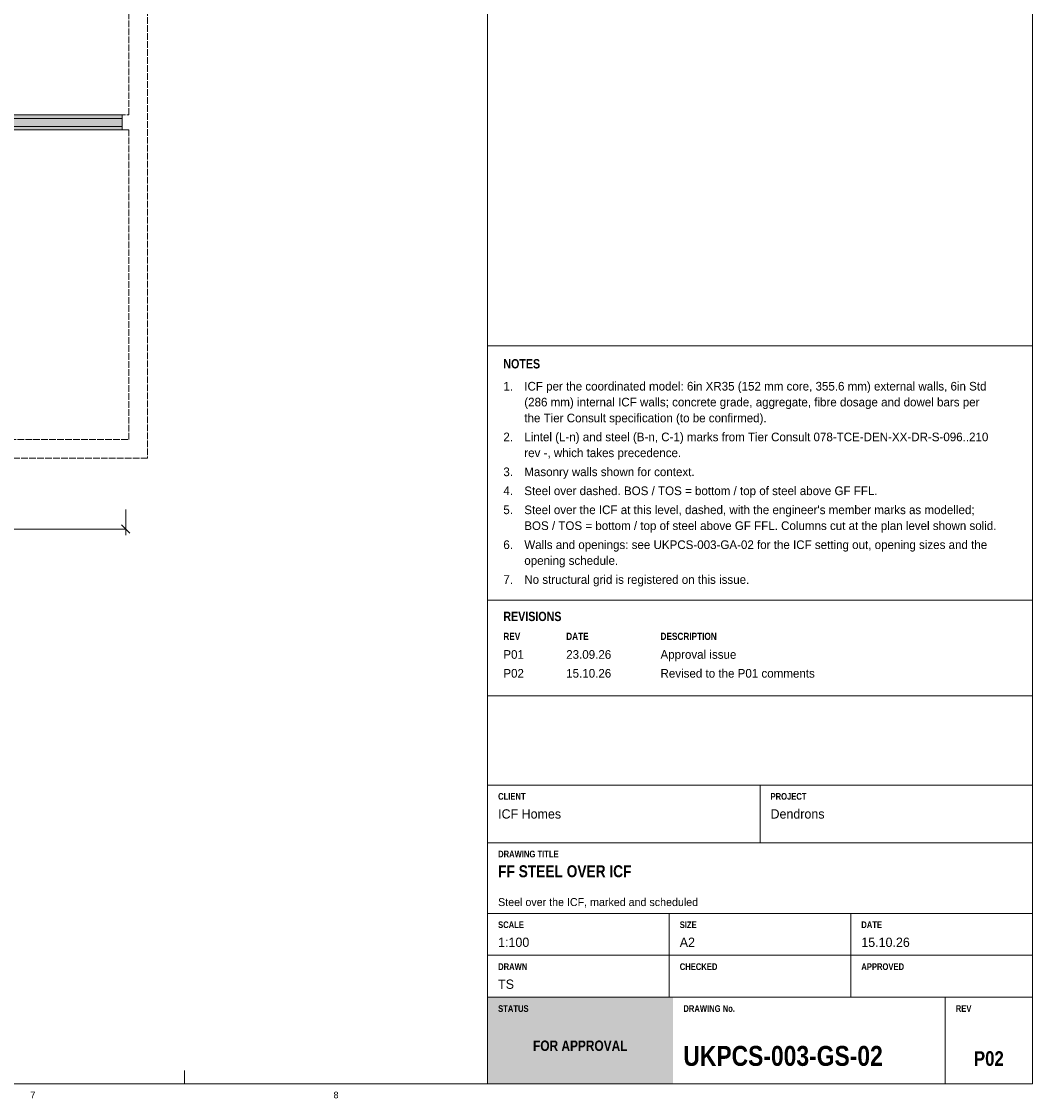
# Model space of a CAD drawing. Header units: millimetres. Extents: x 17 to 587, y 4 to 415.
# Tile 6 of 7: x 394 to 587, y 4 to 210. Entities that reach past the tile are written whole.
import ezdxf
from ezdxf.enums import TextEntityAlignment as Align

# ---------------------------------------------------------------- set-up
doc = ezdxf.new("R2010")
doc.units = ezdxf.units.MM
doc.linetypes.add('DASHED', pattern=[1.524, 1.27, -0.254])
for name, color, linetype in [('FILL-C_B2B2B5', 7, 'Continuous'), ('FILL-EPS', 7, 'Continuous'), ('FILL-TEAL', 7, 'Continuous'), ('LINE-INK', 7, 'Continuous'), ('LINE-STEEL_GREY', 7, 'Continuous'), ('LINE-STEEL_GREY-DASH', 7, 'DASHED'), ('TEXT-EPS', 7, 'Continuous'), ('TEXT-INK', 7, 'Continuous'), ('TEXT-STEEL_GREY', 7, 'Continuous'), ('TEXT-WHITE', 7, 'Continuous')]:
    doc.layers.add(name, color=color, linetype=linetype)
doc.styles.add('OpenSansCondensed-Bold', font='OpenSansCondensed-Bold.ttf')

msp = doc.modelspace()

# ---------------------------------------------------------------- hatches: boundary and pattern name
at = {"layer": 'FILL-C_B2B2B5', "true_color": 0xb2b2b5}
h = msp.add_hatch(color=256, dxfattribs=at)
h.dxf.hatch_style = 1
h.paths.add_polyline_path([(413.21, 189.71), (299.92, 189.71), (299.92, 191.23), (413.21, 191.23)])
at = {"layer": 'FILL-EPS', "true_color": 0xccffff}
h = msp.add_hatch(color=256, dxfattribs=at)
h.dxf.hatch_style = 1
h.paths.add_polyline_path([(413.21, 191.23), (299.92, 191.23), (299.92, 191.9), (413.21, 191.9)])
h = msp.add_hatch(color=256, dxfattribs=at)
h.dxf.hatch_style = 1
h.paths.add_polyline_path([(413.21, 189.04), (299.92, 189.04), (299.92, 189.71), (413.21, 189.71)])
at = {"layer": 'FILL-TEAL', "true_color": 0x009e85}
h = msp.add_hatch(color=256, dxfattribs=at)
h.dxf.hatch_style = 1
h.paths.add_polyline_path([(483.01, 7), (518.37, 7), (518.37, 23.5), (483.01, 23.5)])

# ---------------------------------------------------------------- linework, layer by layer
at = {"layer": 'LINE-INK', "lineweight": 5}
for p, q in [((483, 7), (483, 413)), ((483, 147.82), (587, 147.82)), ((413.91, 116.57), (413.91, 111.67)), ((413.13, 113.65), (414.68, 112.1)), ((86.09, 112.87), (413.91, 112.87)), ((483, 99.3), (587, 99.3)), ((483, 81), (587, 81)), ((483, 64), (587, 64)), ((535, 53), (535, 64)), ((483, 53), (587, 53)), ((483, 39.5), (587, 39.5)), ((517.67, 31.5), (517.67, 39.5)), ((552.33, 31.5), (552.33, 39.5)), ((483, 31.5), (587, 31.5)), ((517.67, 23.5), (517.67, 31.5)), ((552.33, 23.5), (552.33, 31.5)), ((483, 23.5), (587, 23.5)), ((570.36, 7), (570.36, 23.5)), ((425.13, 7), (425.13, 9.5))]:
    msp.add_line(p, q, dxfattribs=at)
for points in [[(20, 7), (587, 7), (587, 413), (20, 413)], [(413.21, 191.9), (413.21, 189.04), (299.92, 189.04), (299.92, 191.9)]]:
    msp.add_lwpolyline(points, close=True, dxfattribs=at)
at = {"layer": 'LINE-STEEL_GREY', "lineweight": 5}
msp.add_lwpolyline([(413.21, 189.71), (299.92, 189.71), (299.92, 191.23), (413.21, 191.23)], close=True, dxfattribs=at)
at = {"layer": 'LINE-STEEL_GREY-DASH', "lineweight": 5}
msp.add_lwpolyline([(296.81, 191.9), (414.54, 191.9), (414.54, 251.19), (406.66, 251.19), (406.66, 331.63), (410.22, 331.63), (410.22, 254.75), (418.09, 254.75), (418.09, 126.37), (376.47, 126.37)], dxfattribs=at)
msp.add_lwpolyline([(300.02, 143.43), (300.02, 129.92), (341.65, 129.92), (341.65, 124.28), (372.91, 124.28), (372.91, 129.93), (376.47, 129.93), (414.54, 129.93), (414.54, 189.04), (299.67, 189.04), (299.67, 143.43)], close=True, dxfattribs=at)

# ---------------------------------------------------------------- texts
at = {"layer": 'TEXT-EPS', "style": 'OpenSansCondensed-Bold'}
msp.add_text('STATUS', height=1.27, dxfattribs=at).set_placement((485, 20.7))
at = {"layer": 'TEXT-INK', "style": 'OpenSansCondensed-Bold'}
for s, height, p in [('NOTES', 1.778, (486, 143.52)), ('REVISIONS', 1.778, (486, 95.3)), ('FF STEEL OVER ICF', 2.286, (485, 46.4)), ('UKPCS-003-GS-02', 3.81, (520.36, 10.4))]:
    msp.add_text(s, height=height, dxfattribs=at).set_placement(p)
at = {"layer": 'TEXT-INK'}
for s, height, p in [('1.', 1.651, (486, 139.3)), ('ICF per the coordinated model: 6in XR35 (152 mm core, 355.6 mm) external walls, 6in Std', 1.651, (490, 139.3)), ('(286 mm) internal ICF walls; concrete grade, aggregate, fibre dosage and dowel bars per', 1.651, (490, 136.27)), ('the Tier Consult specification (to be confirmed).', 1.651, (490, 133.24)), ('2.', 1.651, (486, 129.62)), ('Lintel (L-n) and steel (B-n, C-1) marks from Tier Consult 078-TCE-DEN-XX-DR-S-096..210', 1.651, (490, 129.62)), ('rev -, which takes precedence.', 1.651, (490, 126.59)), ('3.', 1.651, (486, 122.96)), ('Masonry walls shown for context.', 1.651, (490, 122.96)), ('4.', 1.651, (486, 119.34)), ('Steel over dashed. BOS / TOS = bottom / top of steel above GF FFL.', 1.651, (490, 119.34)), ('5.', 1.651, (486, 115.71)), ("Steel over the ICF at this level, dashed, with the engineer's member marks as modelled;", 1.651, (490, 115.71)), ('BOS / TOS = bottom / top of steel above GF FFL. Columns cut at the plan level shown solid.', 1.651, (490, 112.68)), ('6.', 1.651, (486, 109.05)), ('Walls and openings: see UKPCS-003-GA-02 for the ICF setting out, opening sizes and the', 1.651, (490, 109.05)), ('opening schedule.', 1.651, (490, 106.03)), ('7.', 1.651, (486, 102.4)), ('No structural grid is registered on this issue.', 1.651, (490, 102.4)), ('P01', 1.651, (486, 88.1)), ('23.09.26', 1.651, (498, 88.1)), ('Approval issue', 1.651, (516, 88.1)), ('P02', 1.651, (486, 84.5)), ('15.10.26', 1.651, (498, 84.5)), ('Revised to the P01 comments', 1.651, (516, 84.5)), ('ICF Homes', 1.778, (485, 57.6)), ('Dendrons', 1.778, (537, 57.6)), ('1:100', 1.778, (485, 33.1)), ('A2', 1.778, (519.67, 33.1)), ('15.10.26', 1.778, (554.33, 33.1)), ('TS', 1.778, (485, 25.1))]:
    msp.add_text(s, height=height, dxfattribs=at).set_placement(p)
at = {"layer": 'TEXT-INK', "style": 'OpenSansCondensed-Bold'}
msp.add_text('P02', height=2.794, dxfattribs=at).set_placement((578.68, 10.4), align=Align.CENTER)
at = {"layer": 'TEXT-STEEL_GREY', "style": 'OpenSansCondensed-Bold'}
for s, height, p in [('REV', 1.372, (486, 91.7)), ('DATE', 1.372, (498, 91.7)), ('DESCRIPTION', 1.3716, (516, 91.7)), ('CLIENT', 1.27, (485, 61.2)), ('PROJECT', 1.27, (537, 61.2)), ('DRAWING TITLE', 1.27, (485, 50.2)), ('SCALE', 1.27, (485, 36.7)), ('SIZE', 1.27, (519.67, 36.7)), ('DATE', 1.27, (554.33, 36.7)), ('DRAWN', 1.27, (485, 28.7)), ('CHECKED', 1.27, (519.67, 28.7)), ('APPROVED', 1.27, (554.33, 28.7)), ('DRAWING No.', 1.27, (520.36, 20.7)), ('REV', 1.27, (572.36, 20.7))]:
    msp.add_text(s, height=height, dxfattribs=at).set_placement(p)
at = {"layer": 'TEXT-STEEL_GREY'}
msp.add_text('Steel over the ICF, marked and scheduled', height=1.524, dxfattribs=at).set_placement((485, 40.9))
for s, p in [('7', (396.19, 4.2)), ('8', (454.06, 4.2))]:
    msp.add_text(s, height=1.27, dxfattribs=at).set_placement(p, align=Align.CENTER)
at = {"layer": 'TEXT-WHITE', "style": 'OpenSansCondensed-Bold'}
msp.add_text('FOR APPROVAL', height=1.9812, dxfattribs=at).set_placement((500.68, 13.25), align=Align.CENTER)

doc.saveas('drawing.dxf')
